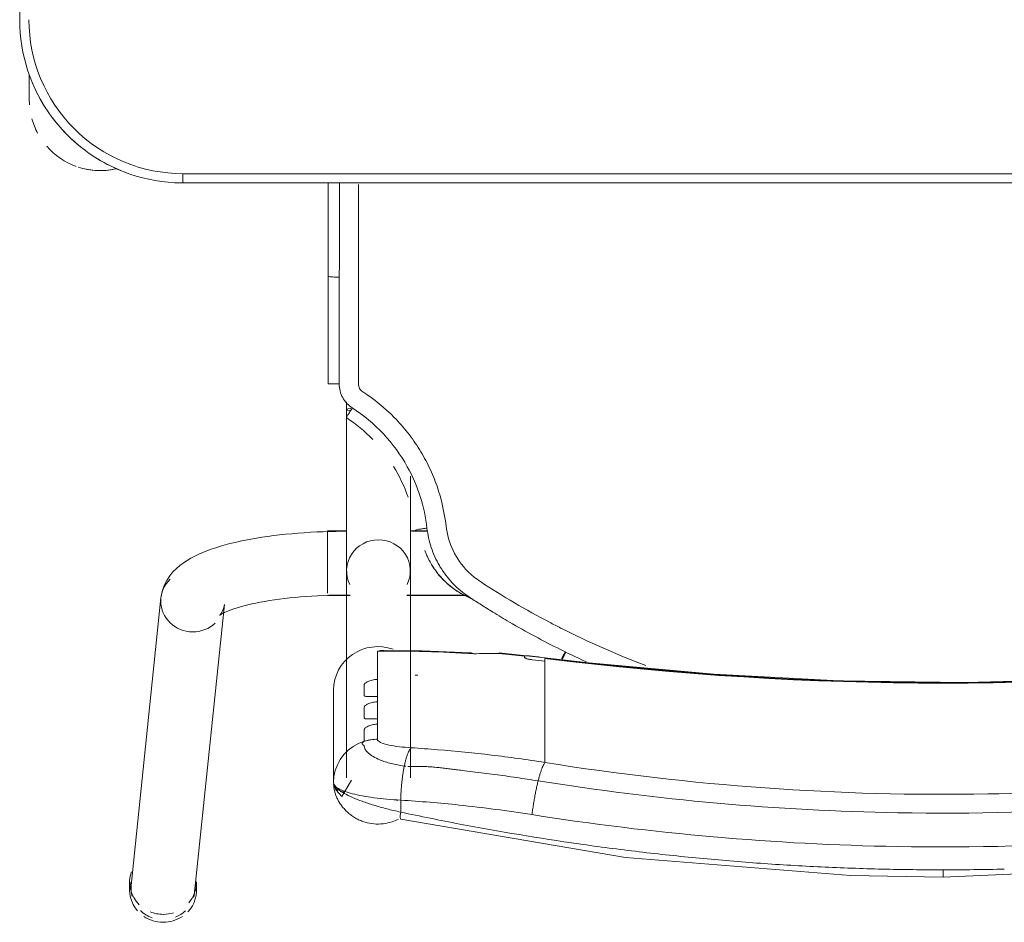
# Model space of a CAD drawing. Header units: metres. Extents: x 2.9 to 42.3, y -72.9 to -49.3.
# Tile 64 of 256: x 6.413 to 6.733, y -64.366 to -64.072. Entities that reach past the tile are written whole.
import ezdxf

# ---------------------------------------------------------------- set-up
doc = ezdxf.new("R2010")
doc.units = ezdxf.units.M
doc.layers.add('I-FURN', color=7, linetype='Continuous', lineweight=18)

# ---------------------------------------------------------------- blocks, each defined once
blk = doc.blocks.new('ConjuntoParaAlunoTamanho6 - CJA06_ConjuntoParaAlunoTamanho6-V17-2PAV')
at = {"layer": 'I-FURN', "color": 253, "true_color": 0xaaaaaa}
for p, q in [((0.2432124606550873, 0.295256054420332), (0.2335379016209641, 0.201817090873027)), ((0.2425404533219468, 0.2945585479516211), (0.2425404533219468, 0.2919703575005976)), ((0.2643023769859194, 0.2919703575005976), (0.2643023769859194, 0.2945585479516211)), ((0.2541278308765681, 0.1996852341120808), (0.2638023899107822, 0.2931241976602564)), ((0.198100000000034, 0.2296403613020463), (0.1981000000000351, 0.2596939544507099)), ((0.1731500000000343, 0.2581242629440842), (0.1731500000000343, 0.190968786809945)), ((0.1938500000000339, 0.190968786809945), (0.193850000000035, 0.2581242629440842)), ((0.1968477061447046, 0.2539495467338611), (0.1975389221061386, 0.2558006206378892)), ((0.1294314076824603, 0.243802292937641), (0.1294314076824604, 0.2531737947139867)), ((0.1745693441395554, 0.2544094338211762), (0.1751254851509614, 0.254353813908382)), ((0.1958994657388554, 0.2522107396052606), (0.1968476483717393, 0.2539494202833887)), ((0.1947122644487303, 0.2506185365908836), (0.1958994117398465, 0.2522106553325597)), ((0.1294314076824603, 0.2421389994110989), (0.1294314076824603, 0.243802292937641)), ((0.1294314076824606, 0.2421389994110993), (0.1294314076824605, 0.2365253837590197)), ((0.1838599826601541, 0.2390378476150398), (0.1838599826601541, 0.2407252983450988)), ((0.1294314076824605, 0.2365253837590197), (0.1294314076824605, 0.2348620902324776)), ((0.1294314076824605, 0.2348620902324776), (0.1294314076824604, 0.2292484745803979)), ((0.183859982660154, 0.231760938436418), (0.183859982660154, 0.233448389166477)), ((0.1294314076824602, 0.2275851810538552), (0.1294314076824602, 0.2292484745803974)), ((0.1294314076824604, 0.2275851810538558), (0.1294314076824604, 0.2219715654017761)), ((0.1838599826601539, 0.2170112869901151), (0.1838599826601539, 0.2261714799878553)), ((0.1294314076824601, 0.2203082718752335), (0.1294314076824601, 0.2219715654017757)), ((0.1294586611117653, 0.2191524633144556), (0.1443419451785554, 0.2175731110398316)), ((0.179439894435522, 0.2168937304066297), (0.1817272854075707, 0.2167811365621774)), ((0.1742864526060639, 0.1989367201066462), (0.1547360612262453, 0.1989367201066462)), ((0.1742893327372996, 0.1987867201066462), (0.1549429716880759, 0.1987867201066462)), ((0.1938500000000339, 0.1987867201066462), (0.1927106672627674, 0.1987867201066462)), ((0.2000000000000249, 0.1989367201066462), (0.1927135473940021, 0.1989367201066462)), ((0.1938500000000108, 0.1984502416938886), (0.1938500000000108, 0.1987867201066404)), ((0.1938500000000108, 0.197644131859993), (0.1938500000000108, 0.1984502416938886)), ((0.200000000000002, 0.1937960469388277), (0.2000000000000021, 0.1981376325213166)), ((0.1938500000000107, 0.1916047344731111), (0.1938500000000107, 0.1936664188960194)), ((0.200000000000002, 0.1857279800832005), (0.200000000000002, 0.1936447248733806)), ((0.1938500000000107, 0.1858191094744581), (0.1938500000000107, 0.1868796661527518)), ((0.1938500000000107, 0.1837095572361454), (0.1938500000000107, 0.1858191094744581)), ((0.200000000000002, 0.17793672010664), (0.200000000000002, 0.1856002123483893)), ((0.1938500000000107, 0.1780867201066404), (0.1938500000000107, 0.1805865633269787)), ((0.1675711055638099, 0.1780867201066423), (0.1726767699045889, 0.1780867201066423)), ((0.1675962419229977, 0.1779367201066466), (0.173232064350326, 0.1779367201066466)), ((0.1937679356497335, 0.1779367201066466), (0.200000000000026, 0.1779367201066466)), ((0.1938500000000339, 0.1360373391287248), (0.1938500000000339, 0.1385735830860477)), ((0.199825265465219, 0.1302070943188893), (0.1998241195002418, 0.09530095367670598)), ((0.1998165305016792, 0.0649665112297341), (0.1998241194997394, 0.0953010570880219)), ((0.247000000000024, 0.0649665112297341), (-0.2469999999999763, 0.0649665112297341)), ((0.2470000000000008, 0.06496651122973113), (-0.2469999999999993, 0.06496651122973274)), ((0.2470000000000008, 0.06496651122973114), (0.2470000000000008, 0.06196651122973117)), ((0.2968749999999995, 0.03797151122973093), (0.2968749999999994, 0.02961464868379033)), ((0.2968749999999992, 0.03299232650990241), (0.2968749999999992, 0.03797151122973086)), ((0.3000000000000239, -0.3320334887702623), (0.3000000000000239, 0.01196651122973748))]:
    blk.add_line(p, q, dxfattribs=at)
at = {"layer": 'I-FURN', "color": 253, "true_color": 0xaaaaaa, "flags": 128}
for points in [[(0.000100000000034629, 0.290399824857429), (-0.07266958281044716, 0.2872143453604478), (-0.1448601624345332, 0.277701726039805), (-0.1760326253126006, 0.2716064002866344)], [(0.1762326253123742, 0.2716064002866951), (0.1033140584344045, 0.2839819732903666), (0.03017500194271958, 0.2898535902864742), (0.000100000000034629, 0.290399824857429)], [(0.1762658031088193, 0.2654018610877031), (0.1762658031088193, 0.2663721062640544), (0.1762658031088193, 0.2673423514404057), (0.1762658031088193, 0.268312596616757), (0.1762658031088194, 0.2692828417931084)], [(0.1980999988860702, 0.2597125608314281), (0.197917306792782, 0.2609157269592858), (0.1973888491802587, 0.2620831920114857), (0.1953955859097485, 0.2642028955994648), (0.1922691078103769, 0.2589586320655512)], [(0.19753892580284, 0.2558006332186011), (0.1979587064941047, 0.2577280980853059), (0.1981000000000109, 0.2596939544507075)], [(0.1980999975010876, 0.2597116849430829), (0.1980999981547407, 0.2521977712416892), (0.1980999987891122, 0.2446838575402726)], [(0.1981000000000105, 0.2296403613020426), (0.1981000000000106, 0.2371537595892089), (0.1981000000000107, 0.2446671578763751), (0.1981000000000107, 0.2521805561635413), (0.1981000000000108, 0.2596939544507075)], [(0.1917187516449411, 0.2479946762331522), (0.1933094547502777, 0.2492039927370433), (0.1947121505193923, 0.2506184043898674)], [(0.1881000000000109, 0.2462822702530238), (0.1881000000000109, 0.2453180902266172), (0.1881000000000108, 0.2443539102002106), (0.1881000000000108, 0.243389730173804), (0.1881000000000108, 0.2424255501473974)], [(0.1881002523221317, 0.246282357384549), (0.1899707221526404, 0.2470146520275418), (0.1917187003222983, 0.247994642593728)], [(0.1838599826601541, 0.2407252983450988), (0.1838599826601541, 0.241946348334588), (0.1838599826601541, 0.2431673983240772), (0.1838599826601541, 0.2443884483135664), (0.1838599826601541, 0.2456094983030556)], [(0.183859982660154, 0.233448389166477), (0.183859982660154, 0.2348457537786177), (0.183859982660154, 0.2362431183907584), (0.1838599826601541, 0.2376404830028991), (0.1838599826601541, 0.2390378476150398)], [(0.1881000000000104, 0.2386831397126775), (0.1881000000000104, 0.237799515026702), (0.1881000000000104, 0.2369158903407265), (0.1881000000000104, 0.236032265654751), (0.1881000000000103, 0.2351486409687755)], [(0.1838599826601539, 0.2261714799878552), (0.183859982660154, 0.2275688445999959), (0.183859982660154, 0.2289662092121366), (0.183859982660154, 0.2303635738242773), (0.183859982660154, 0.231760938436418)], [(0.1881000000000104, 0.2314062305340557), (0.1881000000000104, 0.2305226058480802), (0.1881000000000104, 0.2296389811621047), (0.1881000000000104, 0.2287553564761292), (0.1881000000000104, 0.2278717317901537)], [(-0.1292586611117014, 0.21915246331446), (-0.08865069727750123, 0.2234198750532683), (-0.04790057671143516, 0.2260954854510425), (-0.007073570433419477, 0.2271749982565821), (0.03376492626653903, 0.2266566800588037), (0.07454949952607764, 0.2245413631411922), (0.1152148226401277, 0.220832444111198), (0.1294586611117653, 0.2191524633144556)], [(0.1294314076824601, 0.2193726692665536), (0.1294314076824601, 0.2196065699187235), (0.1294314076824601, 0.2198404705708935), (0.1294314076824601, 0.2200743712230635), (0.1294314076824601, 0.2203082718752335)], [(0.1361000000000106, 0.2190117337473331), (0.1361000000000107, 0.2189337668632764), (0.1361000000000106, 0.2188557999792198), (0.1361000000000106, 0.2187778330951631), (0.1361000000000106, 0.2186998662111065)], [(0.1535056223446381, 0.2176050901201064), (0.1692793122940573, 0.2168976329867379), (0.1813090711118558, 0.2167731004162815)], [(0.1817272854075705, 0.2167811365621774), (0.1827926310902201, 0.2168569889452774), (0.1838599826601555, 0.217011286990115)], [(0.2350704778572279, 0.2053619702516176), (0.2350077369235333, 0.2053133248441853), (0.2348200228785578, 0.2051835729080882), (0.2345106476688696, 0.2049931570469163), (0.2340848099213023, 0.20475802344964), (0.233548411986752, 0.2044905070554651), (0.232907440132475, 0.2042001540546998), (0.2321676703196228, 0.2038943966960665), (0.2313345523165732, 0.2035790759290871), (0.2304131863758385, 0.2032588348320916), (0.2294083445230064, 0.2029374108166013), (0.2283245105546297, 0.2026178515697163), (0.2271659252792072, 0.2023026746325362), (0.2259366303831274, 0.2019939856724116), (0.2246405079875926, 0.2016935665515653), (0.2232813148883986, 0.2014029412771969), (0.2218627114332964, 0.2011234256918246), (0.220388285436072, 0.200856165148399), (0.2188615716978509, 0.2006021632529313), (0.2172860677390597, 0.2003623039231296), (0.2156652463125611, 0.2001373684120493), (0.2140025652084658, 0.1999280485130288), (0.2123014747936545, 0.1997349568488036), (0.2105654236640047, 0.1995586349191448), (0.2087978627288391, 0.1993995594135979), (0.2070022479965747, 0.1992581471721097), (0.2051820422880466, 0.1991347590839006), (0.2033407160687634, 0.1990297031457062), (0.2014817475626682, 0.1989432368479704), (0.1996086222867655, 0.1988755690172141), (0.1977248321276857, 0.1988268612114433), (0.195833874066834, 0.1987972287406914), (0.1939392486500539, 0.1987867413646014), (0.1938500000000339, 0.1987867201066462)], [(0.2335379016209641, 0.201817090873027), (0.2337286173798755, 0.2028696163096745), (0.2340307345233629, 0.2037613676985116), (0.2343720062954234, 0.2044473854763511), (0.2346851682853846, 0.2049236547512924), (0.2349211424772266, 0.2052118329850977), (0.2350504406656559, 0.2053439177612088), (0.2350704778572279, 0.2053619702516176)], [(0.2541278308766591, 0.1996852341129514), (0.253752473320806, 0.1976222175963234), (0.2531060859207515, 0.1957226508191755), (0.2522614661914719, 0.1940331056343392), (0.2512866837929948, 0.1925592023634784), (0.2502318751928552, 0.1912808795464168), (0.2491278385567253, 0.1901677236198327), (0.2479903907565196, 0.1891887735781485), (0.246825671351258, 0.1883170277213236), (0.2456343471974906, 0.1875306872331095), (0.2444143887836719, 0.1868128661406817), (0.2431627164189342, 0.1861507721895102), (0.2418761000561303, 0.1855348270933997), (0.2405516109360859, 0.1849579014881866), (0.239186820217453, 0.1844147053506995), (0.2377798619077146, 0.1839013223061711), (0.2363294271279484, 0.1834148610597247), (0.2348347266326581, 0.1829531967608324), (0.2332954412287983, 0.1825147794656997), (0.2317116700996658, 0.182098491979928), (0.2300838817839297, 0.18170354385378), (0.2284128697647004, 0.1813293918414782), (0.2266997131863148, 0.1809756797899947), (0.2249457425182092, 0.1806421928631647), (0.2231525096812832, 0.1803288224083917), (0.2213217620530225, 0.1800355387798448), (0.2194554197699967, 0.1797623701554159), (0.2175555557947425, 0.1795093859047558), (0.2156243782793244, 0.1792766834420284), (0.213664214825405, 0.1790643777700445), (0.2116774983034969, 0.1788725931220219), (0.2096667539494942, 0.1787014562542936), (0.2076345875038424, 0.1785510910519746), (0.2055836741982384, 0.1784216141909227), (0.2035167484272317, 0.1783131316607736), (0.2014365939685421, 0.1782257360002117), (0.1993460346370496, 0.1781595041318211), (0.1972479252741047, 0.1781144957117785), (0.1951451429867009, 0.1780907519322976), (0.193850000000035, 0.1780867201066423)], [(0.1731500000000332, 0.1601508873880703), (0.1731500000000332, 0.1620004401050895), (0.1731500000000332, 0.1638180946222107), (0.1731500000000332, 0.1656009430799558), (0.1731500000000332, 0.1673461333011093), (0.1731500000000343, 0.1690508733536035), (0.1731500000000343, 0.1707124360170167), (0.1731500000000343, 0.1723281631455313), (0.1731500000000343, 0.1738954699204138), (0.1731500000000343, 0.1754118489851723), (0.1731500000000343, 0.1768748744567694), (0.1731500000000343, 0.1782822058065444), (0.1731500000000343, 0.1796315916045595), (0.1731500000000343, 0.1809208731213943), (0.1731500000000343, 0.1821479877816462), (0.1731500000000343, 0.1833109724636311), (0.1731500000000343, 0.1844079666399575), (0.1731500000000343, 0.1854372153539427), (0.1731500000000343, 0.1863970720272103), (0.1731500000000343, 0.1872860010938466), (0.1731500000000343, 0.1881025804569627), (0.1731500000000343, 0.1888455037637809), (0.1731500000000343, 0.1895135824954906), (0.1731500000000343, 0.1901057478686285), (0.1731500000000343, 0.1906210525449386), (0.1731500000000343, 0.190968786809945)], [(0.1938500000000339, 0.190968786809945), (0.1938500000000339, 0.1905139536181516), (0.1938500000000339, 0.1899816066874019), (0.1938500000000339, 0.1893725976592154), (0.1938500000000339, 0.1886879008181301), (0.1938500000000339, 0.1879286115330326), (0.1938500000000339, 0.1870959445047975), (0.1938500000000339, 0.1861912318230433), (0.1938500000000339, 0.1852159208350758), (0.1938500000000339, 0.1841715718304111), (0.1938500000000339, 0.1830598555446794), (0.1938500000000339, 0.1818825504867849), (0.1938500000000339, 0.1806415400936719), (0.1938500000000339, 0.1793388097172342), (0.1938500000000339, 0.177976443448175), (0.1938500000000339, 0.1765566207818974), (0.1938500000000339, 0.1750816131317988), (0.1938500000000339, 0.1735537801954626), (0.1938500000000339, 0.1719755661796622), (0.1938500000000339, 0.1703494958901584), (0.1938500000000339, 0.1686781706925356), (0.1938500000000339, 0.1669642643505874), (0.1938500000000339, 0.1652105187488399), (0.1938500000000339, 0.1634197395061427), (0.1938500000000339, 0.1615947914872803), (0.1938500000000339, 0.1597385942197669), (0.1938500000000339, 0.1578541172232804), (0.1938500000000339, 0.1559443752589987), (0.1938500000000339, 0.1540124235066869), (0.1938500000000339, 0.1520613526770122), (0.1938500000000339, 0.1500942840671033), (0.1938500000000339, 0.1481143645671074), (0.1938500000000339, 0.1461247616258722), (0.1938500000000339, 0.1441286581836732), (0.1938500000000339, 0.1421292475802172), (0.1938500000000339, 0.1401297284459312), (0.1938500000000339, 0.1385735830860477)], [(0.168410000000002, 0.1843247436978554), (0.168410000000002, 0.184339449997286), (0.168410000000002, 0.1843541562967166), (0.168410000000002, 0.1843688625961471), (0.168410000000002, 0.1843835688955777)], [(0.1962270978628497, 0.1302521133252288), (0.19622673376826, 0.126394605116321), (0.1962264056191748, 0.1225375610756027), (0.1962261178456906, 0.1186811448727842), (0.1962258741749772, 0.1148255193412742), (0.1962256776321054, 0.1109708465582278), (0.1962255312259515, 0.1071172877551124), (0.196225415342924, 0.1032650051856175), (0.1962252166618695, 0.0994141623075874), (0.1962252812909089, 0.09556492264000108)], [(0.3000000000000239, 0.01196651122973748), (0.2999576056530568, 0.01408594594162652), (0.2998304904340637, 0.01620199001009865), (0.2996188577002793, 0.01831125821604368), (0.2993230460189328, 0.02041037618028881), (0.298943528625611, 0.02249598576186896), (0.298480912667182, 0.02456475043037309), (0.2979359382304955, 0.0266133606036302), (0.2973094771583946, 0.02863853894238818), (0.2966025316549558, 0.03063704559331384), (0.2958162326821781, 0.03260568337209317), (0.2949518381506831, 0.03454130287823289), (0.2940107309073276, 0.03644080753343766), (0.2929944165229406, 0.03830115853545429), (0.2919045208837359, 0.04011937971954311), (0.2907427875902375, 0.04189256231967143), (0.2895110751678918, 0.04361786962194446), (0.288211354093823, 0.04529254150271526), (0.286845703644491, 0.04691389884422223), (0.2854163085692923, 0.04847934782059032), (0.283925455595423, 0.04998638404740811), (0.2823755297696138, 0.05143259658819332), (0.2807690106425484, 0.05281567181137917), (0.2791084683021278, 0.05413339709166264), (0.2773965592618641, 0.05538366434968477), (0.2756360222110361, 0.05656447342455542), (0.2738296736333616, 0.05767393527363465), (0.2719804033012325, 0.0587102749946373), (0.2700911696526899, 0.05967183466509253), (0.2681649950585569, 0.06055707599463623), (0.2662049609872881, 0.06136458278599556), (0.2642142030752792, 0.06209306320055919), (0.2621959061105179, 0.06274135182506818), (0.2601532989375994, 0.06330841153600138), (0.2580896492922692, 0.0637933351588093), (0.2560082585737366, 0.06419534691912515), (0.2539124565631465, 0.06451380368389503), (0.2518055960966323, 0.06474819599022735), (0.2496910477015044, 0.06489814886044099), (0.2475721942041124, 0.06496342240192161), (0.247000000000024, 0.0649665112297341)], [(0.2469999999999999, 0.0619665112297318), (0.1234999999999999, 0.0619665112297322), (-1.453485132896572e-16, 0.06196651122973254), (-0.1235000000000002, 0.06196651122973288), (-0.2470000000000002, 0.06196651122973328)], [(-0.2469999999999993, 0.06196651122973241), (-0.1234999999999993, 0.0619665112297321), (7.44471151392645e-16, 0.06196651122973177), (0.1235000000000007, 0.06196651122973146), (0.2470000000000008, 0.06196651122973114)], [(0.2968750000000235, 0.03000167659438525), (0.2968750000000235, 0.03057043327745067), (0.2968750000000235, 0.03112383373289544), (0.2968750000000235, 0.03166099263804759), (0.2968750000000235, 0.0321810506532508), (0.2968750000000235, 0.03268317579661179), (0.2968750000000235, 0.03316656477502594), (0.2968750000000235, 0.03363044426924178), (0.2968750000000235, 0.03407407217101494), (0.2968750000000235, 0.03449673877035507), (0.2968750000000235, 0.03489776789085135), (0.2968750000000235, 0.03527651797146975), (0.2968750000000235, 0.03563238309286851), (0.2968750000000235, 0.03596479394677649), (0.2968750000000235, 0.03627321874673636), (0.2968750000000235, 0.03655716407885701), (0.2968750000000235, 0.03681617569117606), (0.2968750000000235, 0.03704983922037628), (0.2968750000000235, 0.03725778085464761), (0.2968750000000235, 0.03743966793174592), (0.2968750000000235, 0.03759520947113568), (0.2968750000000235, 0.03772415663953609), (0.2968750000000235, 0.0378263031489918), (0.2968750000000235, 0.03790148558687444), (0.2968750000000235, 0.03794958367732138), (0.2968750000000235, 0.03797052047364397)]]:
    blk.add_lwpolyline(points, dxfattribs=at)
at = {"layer": 'I-FURN', "color": 253, "true_color": 0xaaaaaa}
for centre, radius, start, end in [((0.2469999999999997, 0.01196651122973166), 0.05000000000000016, 359.9999999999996, 89.9999999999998), ((0.2470000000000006, 0.01196651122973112), 0.05000000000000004, 1.399444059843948e-13, 90.00000000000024), ((0.2470000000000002, 0.01196651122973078), 0.05300000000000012, 57.30006590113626, 67.50000000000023), ((0.2470000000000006, 0.01196651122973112), 0.05299999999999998, 57.30006590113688, 67.49999999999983), ((0.2738749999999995, 0.03797151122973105), 0.02300000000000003, 75.53308433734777, 103.1031885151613), ((0.2738749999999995, 0.03797151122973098), 0.02299999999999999, 71.99999999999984, 102.5792801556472), ((0.2738749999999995, 0.03797151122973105), 0.02300000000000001, 41.01943934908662, 70.30682625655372), ((0.2470000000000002, 0.01196651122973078), 0.05300000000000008, 37.1606958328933, 53.14964399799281), ((0.2470000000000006, 0.01196651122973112), 0.05299999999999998, 37.16069583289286, 53.14964399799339), ((0.2738749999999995, 0.03797151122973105), 0.02300000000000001, 15.73052841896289, 28.05060290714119), ((0.2470000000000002, 0.01196651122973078), 0.05300000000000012, 22.50000000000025, 32.69993391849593), ((0.2470000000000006, 0.01196651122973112), 0.053, 22.49999999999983, 32.69993391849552), ((0.2738749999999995, 0.03797151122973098), 0.02300000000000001, 359.9999999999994, 4.009148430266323)]:
    blk.add_arc(centre, radius, start, end, dxfattribs=at)
for centre, major_axis, ratio, start_param, end_param in [((0.2534214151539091, 0.2945585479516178), (0.01088096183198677, 0), 0.9659258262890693, 1.570796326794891, 2.182165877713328), ((0.2534214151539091, 0.2945585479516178), (-0.01088096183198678, 5.623562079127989e-17), 0.9659258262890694, 4.098127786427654, 4.71238898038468), ((0.2534214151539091, 0.2945585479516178), (0.01088096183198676, 0), 0.96592582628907, 2.404321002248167, 3.312013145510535), ((0.253507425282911, 0.2941901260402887), (-0.01029496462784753, 0.001065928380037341), 0.9671584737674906, 5.223080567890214, 5.597592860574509), ((0.2534214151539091, 0.2919703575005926), (0.01088096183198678, 0), 0.9659258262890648, 1.581693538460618, 1.883969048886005), ((0.2534214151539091, 0.2919703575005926), (0.0108809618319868, 0), 0.9659258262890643, 1.176355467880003, 1.570796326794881), ((0.253507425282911, 0.2941901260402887), (-0.01029496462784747, 0.001065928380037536), 0.9671584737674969, 4.026796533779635, 4.467460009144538), ((0.2534214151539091, 0.2945585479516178), (0.01088096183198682, 0), 0.9659258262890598, 6.052088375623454, 6.985955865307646), ((0.2534214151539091, 0.2919703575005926), (0.01088096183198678, 0), 0.9659258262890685, 2.446266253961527, 3.141592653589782), ((0.2534214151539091, 0.2919703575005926), (0.01088096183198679, 0), 0.9659258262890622, 5.959866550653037, 7.062609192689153), ((0.253507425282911, 0.2941901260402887), (-0.01029496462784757, 0.001065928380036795), 0.9671584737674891, 6.102342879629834, 6.38299102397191), ((0.253507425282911, 0.2941901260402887), (-0.01029496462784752, 0.00106592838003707), 0.9671584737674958, 3.141592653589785, 3.502974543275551), ((9.999999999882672e-05, -0.7715866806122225), (1.021100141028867, 0), 0.9781476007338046, 1.44377104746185, 1.697821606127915), ((9.999999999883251e-05, -0.7711708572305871), (1.0208981, 0), 0.9781476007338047, 1.443771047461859, 1.697821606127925), ((0.1837000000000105, 0.2296403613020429), (0.01440000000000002, 0), 0.9781476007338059, 4.36210454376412, 6.28318530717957), ((0.1794715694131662, 0.6012766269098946), (0.3849999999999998, 0), 0.9781476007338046, 4.689765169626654, 4.691851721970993), ((0.1794715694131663, 0.6035636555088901), (0.3949999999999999, 0), 0.9781476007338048, 4.585363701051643, 4.595995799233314), ((0.1794715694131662, 0.6022122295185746), (0.3947979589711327, 0), 0.9781476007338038, 4.585363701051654, 4.595935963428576), ((0.1794715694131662, 0.6026280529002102), (0.3949999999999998, 0), 0.9781476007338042, 4.602237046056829, 4.623286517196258), ((0.1452124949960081, 0.227535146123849), (0.0008705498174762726, 0.009962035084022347), 0.01850094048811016, 2.932960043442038, 3.325659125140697), ((0.1794715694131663, 0.6033557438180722), (0.3949999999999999, 0), 0.9781476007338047, 4.644485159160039, 4.723499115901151), ((0.2438328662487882, 0.2007511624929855), (-0.01029496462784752, 0.001065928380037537), 0.9671584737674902, 4.812194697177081, 5.597592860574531), ((0.2438328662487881, 0.2007511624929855), (-0.01029496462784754, 0.001065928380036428), 0.967158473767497, 3.241398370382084, 4.812194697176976), ((0.2438328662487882, 0.2007511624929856), (-0.01029496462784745, 0.001065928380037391), 0.9671584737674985, 2.456000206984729, 3.241398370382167), ((0.1835000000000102, 0.1909687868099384), (0.01034999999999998, 0), 0.9781476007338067, 2.686586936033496, 4.712388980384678), ((0.1835000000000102, 0.1909687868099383), (0.01035000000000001, 0), 0.9781476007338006, 4.712388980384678, 6.73819102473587), ((0.1835000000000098, 0.1385735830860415), (0.01034999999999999, 0), 0.06975647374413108, 5.759586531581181, 6.776353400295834)]:
    blk.add_ellipse(centre, major_axis=major_axis, ratio=ratio, start_param=start_param, end_param=end_param, dxfattribs=at)
for points in [[(0.0001000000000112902, 0.2880248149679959), (-0.006508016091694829, 0.288024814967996), (-0.01311637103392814, 0.2879458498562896), (-0.01972184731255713, 0.2877884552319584)], [(0.0001000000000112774, 0.2903571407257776), (0.0001000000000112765, 0.2902912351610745), (0.0001000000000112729, 0.2900051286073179), (0.0001000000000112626, 0.2891558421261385), (0.0001000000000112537, 0.2884139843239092), (0.0001000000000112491, 0.2880248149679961)], [(0.01992242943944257, 0.287788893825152), (0.01331661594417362, 0.287946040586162), (0.006708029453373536, 0.2880248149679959), (0.0001000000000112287, 0.288024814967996)], [(0.03972822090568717, 0.287082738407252), (0.03313130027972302, 0.2873962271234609), (0.02652827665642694, 0.2876317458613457), (0.0199224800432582, 0.2877888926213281)], [(0.05949739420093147, 0.285908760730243), (0.05291607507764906, 0.2863777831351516), (0.04632532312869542, 0.2867692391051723), (0.03972846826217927, 0.2870827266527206)], [(0.07920996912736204, 0.284269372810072), (0.07265096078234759, 0.2848931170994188), (0.06607919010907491, 0.2854396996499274), (0.05949798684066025, 0.2859087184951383)], [(0.09884629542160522, 0.2821678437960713), (0.09231561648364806, 0.2829446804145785), (0.08576917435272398, 0.2836456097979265), (0.07920996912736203, 0.284269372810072)], [(0.1183880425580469, 0.2796108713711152), (0.1118923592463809, 0.2805381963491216), (0.1053779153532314, 0.2813908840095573), (0.0988477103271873, 0.2821676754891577)], [(0.1571157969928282, 0.2731608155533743), (0.1442980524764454, 0.275602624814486), (0.1313812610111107, 0.2777559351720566), (0.1183894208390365, 0.2796106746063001)], [(0.1762658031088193, 0.2692828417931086), (0.1699094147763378, 0.2706467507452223), (0.1635252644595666, 0.2719397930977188), (0.1571163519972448, 0.2731607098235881)], [(0.1316375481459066, 0.2591403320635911), (0.1317514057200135, 0.2595920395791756), (0.1319774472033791, 0.2605307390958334), (0.1323069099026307, 0.2620269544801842), (0.1326223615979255, 0.2635911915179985), (0.1329198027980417, 0.2652023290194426), (0.1331950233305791, 0.2668394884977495), (0.1334445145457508, 0.2684805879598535), (0.1335915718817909, 0.2695629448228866), (0.1336597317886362, 0.2700975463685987)], [(0.1762658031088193, 0.2692828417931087), (0.1763289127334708, 0.2696584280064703), (0.1764189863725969, 0.2703746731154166), (0.1764353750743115, 0.2712021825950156), (0.1763587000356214, 0.2714863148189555), (0.1763029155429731, 0.2715564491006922)], [(0.175125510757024, 0.254353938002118), (0.1751984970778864, 0.2547076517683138), (0.175339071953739, 0.2554367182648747), (0.1755320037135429, 0.2565866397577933), (0.1757052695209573, 0.2577841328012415), (0.175857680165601, 0.259019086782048), (0.1759880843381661, 0.2602816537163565), (0.176095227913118, 0.2615619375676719), (0.1761782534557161, 0.2628495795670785), (0.176236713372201, 0.2641342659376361), (0.1762589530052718, 0.2649819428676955), (0.1762658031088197, 0.2654018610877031)], [(0.1981000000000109, 0.2596939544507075), (0.1981000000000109, 0.2603482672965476), (0.1970264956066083, 0.2616503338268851), (0.1923900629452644, 0.2633751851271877), (0.1852348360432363, 0.264697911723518), (0.1793352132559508, 0.265233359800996), (0.1762658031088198, 0.265401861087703)], [(0.1781109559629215, 0.2652801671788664), (0.1778020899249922, 0.2653658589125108), (0.1774915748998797, 0.2654503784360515), (0.1771798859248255, 0.2655335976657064)], [(0.1294314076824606, 0.2531737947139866), (0.1295198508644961, 0.253273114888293), (0.1297044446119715, 0.2535308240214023), (0.1300007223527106, 0.2540876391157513), (0.1303127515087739, 0.2548081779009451), (0.1306367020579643, 0.2556847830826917), (0.1309683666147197, 0.2567044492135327), (0.131303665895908, 0.2578553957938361), (0.1315267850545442, 0.2587009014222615), (0.1316375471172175, 0.2591403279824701)], [(0.1838599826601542, 0.2456094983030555), (0.1842192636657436, 0.2456134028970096), (0.1849375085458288, 0.2456477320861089), (0.1860079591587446, 0.2457777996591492), (0.1870655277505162, 0.2459854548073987), (0.1877580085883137, 0.2461749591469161), (0.1881001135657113, 0.246282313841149)], [(0.124341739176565, 0.2095039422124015), (0.1152901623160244, 0.2140849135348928), (0.1060704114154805, 0.2181435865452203), (0.09665883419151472, 0.2216798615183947)], [(0.1159427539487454, 0.2205001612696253), (0.118208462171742, 0.2194714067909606), (0.1204604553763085, 0.2184124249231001), (0.1226981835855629, 0.2173235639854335)], [(0.1226981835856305, 0.2173235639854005), (0.1229127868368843, 0.2177608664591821), (0.1233583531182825, 0.2186550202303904), (0.1237690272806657, 0.2194524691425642), (0.1239499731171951, 0.2197966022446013)], [(0.1233396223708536, 0.218131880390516), (0.1231915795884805, 0.2178324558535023), (0.1230392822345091, 0.2175283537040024), (0.1228883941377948, 0.2172307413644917)], [(0.1239464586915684, 0.2193573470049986), (0.1237666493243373, 0.2189779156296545), (0.1235632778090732, 0.2185567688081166), (0.1233517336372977, 0.2181258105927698)], [(0.1336000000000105, 0.2198095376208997), (0.1337709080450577, 0.2197895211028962), (0.1341016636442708, 0.2197447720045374), (0.1345570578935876, 0.2196652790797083), (0.1349943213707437, 0.2195675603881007), (0.1353772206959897, 0.2194610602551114), (0.1356877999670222, 0.2193475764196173), (0.1359253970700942, 0.219230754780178), (0.1360624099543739, 0.2191208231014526), (0.1360974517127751, 0.2190478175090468), (0.1361000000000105, 0.2190117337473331)], [(0.1361000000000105, 0.2186998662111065), (0.136100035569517, 0.2186828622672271), (0.1360918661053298, 0.2186492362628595), (0.1360665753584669, 0.2186169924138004), (0.1360494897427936, 0.2186013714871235)], [(0.1443226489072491, 0.217792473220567), (0.145762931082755, 0.2177625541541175), (0.1486002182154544, 0.2177478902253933), (0.1513336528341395, 0.2178205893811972), (0.15267016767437, 0.2178778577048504)], [(0.1526701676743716, 0.2178778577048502), (0.1531962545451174, 0.2175770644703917), (0.1536937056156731, 0.2175210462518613), (0.1541742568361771, 0.2177192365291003)], [(0.1243563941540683, 0.2165087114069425), (0.124080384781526, 0.2166453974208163), (0.1235279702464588, 0.2169178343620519), (0.122974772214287, 0.2171883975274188), (0.1226979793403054, 0.2173232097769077)], [(0.1409843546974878, 0.2075760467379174), (0.1382577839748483, 0.2091620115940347), (0.1327588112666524, 0.2122360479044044), (0.127170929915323, 0.2151169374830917), (0.1243563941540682, 0.2165087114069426)], [(0.127982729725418, 0.2076229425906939), (0.1273791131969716, 0.2079405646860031), (0.1261687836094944, 0.2085716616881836), (0.1249518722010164, 0.2091945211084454), (0.1243417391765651, 0.2095039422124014)], [(0.1503955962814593, 0.1944471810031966), (0.1467277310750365, 0.1968417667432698), (0.139345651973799, 0.2014179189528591), (0.1318066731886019, 0.205611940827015), (0.1279827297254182, 0.2076229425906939)], [(0.1463509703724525, 0.2043213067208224), (0.1454617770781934, 0.2048741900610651), (0.1436780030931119, 0.205969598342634), (0.1418838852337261, 0.2070440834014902), (0.1409843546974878, 0.207576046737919)], [(0.1537794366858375, 0.1996302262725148), (0.152557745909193, 0.2004277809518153), (0.1501008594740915, 0.2020049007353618), (0.1476209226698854, 0.2035451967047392), (0.1463764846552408, 0.2043055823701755)], [(0.1586329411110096, 0.1970969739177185), (0.1570319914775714, 0.1982151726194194), (0.1553072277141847, 0.1991556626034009), (0.1535014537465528, 0.1998979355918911)], [(0.153741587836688, 0.1997177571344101), (0.1547233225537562, 0.1993071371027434), (0.1557480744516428, 0.1988086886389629), (0.1568013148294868, 0.1981978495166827)], [(0.1624994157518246, 0.1911047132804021), (0.1613359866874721, 0.192802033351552), (0.1586948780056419, 0.1959437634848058), (0.1554966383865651, 0.1985081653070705), (0.1537794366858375, 0.1996302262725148)], [(0.1544771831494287, 0.1911188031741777), (0.1538595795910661, 0.1917419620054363), (0.1525591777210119, 0.1929224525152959), (0.1511359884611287, 0.193963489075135), (0.1503955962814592, 0.1944471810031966)], [(0.1615632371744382, 0.1763592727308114), (0.1612423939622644, 0.179146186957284), (0.1596820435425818, 0.1845386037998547), (0.1564514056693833, 0.1891220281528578), (0.1544771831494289, 0.1911188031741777)], [(0.1637112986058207, 0.1892355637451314), (0.163521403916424, 0.1895535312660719), (0.1631293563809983, 0.1901833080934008), (0.1627133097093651, 0.1907999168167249), (0.1624994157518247, 0.191104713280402)], [(0.1677424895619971, 0.1770639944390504), (0.1674964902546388, 0.1792013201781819), (0.1665590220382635, 0.1834307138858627), (0.164789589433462, 0.1873763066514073), (0.1637112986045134, 0.1892355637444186)], [(0.1650109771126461, 0.1907575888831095), (0.1653668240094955, 0.1902631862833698), (0.1660439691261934, 0.1892504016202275), (0.1669511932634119, 0.1876675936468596), (0.1677473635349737, 0.1860264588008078), (0.16820222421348, 0.1848969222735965), (0.1684100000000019, 0.1843247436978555)], [(0.1714634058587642, 0.1778021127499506), (0.1714682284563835, 0.1777616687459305), (0.1712817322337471, 0.177658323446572), (0.1704566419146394, 0.1774597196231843), (0.1692131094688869, 0.1772481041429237), (0.1682328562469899, 0.1771200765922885), (0.1677424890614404, 0.1770642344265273)], [(0.178597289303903, 0.1570264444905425), (0.1766742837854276, 0.1601806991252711), (0.1751000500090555, 0.163548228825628), (0.1739019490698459, 0.1670403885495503)], [(0.1939136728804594, 0.1411945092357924), (0.1908365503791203, 0.143207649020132), (0.1879501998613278, 0.1455989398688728), (0.1853711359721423, 0.1482650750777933)], [(0.1919863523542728, 0.1380495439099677), (0.1922544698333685, 0.1384598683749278), (0.1927841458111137, 0.1392806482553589), (0.1934388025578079, 0.1403259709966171), (0.1938540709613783, 0.1410265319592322), (0.1939293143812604, 0.1411928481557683), (0.1939136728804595, 0.1411945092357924)], [(0.1962270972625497, 0.1302521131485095), (0.1962244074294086, 0.1310361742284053), (0.196036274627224, 0.1325521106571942), (0.1951915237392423, 0.1347279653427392), (0.1938272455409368, 0.1366302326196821), (0.1926490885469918, 0.137618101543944), (0.1919863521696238, 0.1380501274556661)], [(0.1900014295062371, 0.1302474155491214), (0.1900004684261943, 0.1305019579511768), (0.1899391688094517, 0.1309935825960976), (0.1896635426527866, 0.1316979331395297), (0.189220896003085, 0.132311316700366), (0.1888417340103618, 0.132628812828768), (0.1886288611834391, 0.1327672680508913)], [(0.1900013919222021, 0.09555402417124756), (0.190001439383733, 0.09868370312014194), (0.1900013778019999, 0.1048192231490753), (0.1900014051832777, 0.1131431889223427), (0.1900014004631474, 0.1217255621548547), (0.1900014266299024, 0.1274031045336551), (0.190001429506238, 0.1302474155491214)], [(0.1998210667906, 0.1302049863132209), (0.1998445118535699, 0.1302108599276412), (0.1996945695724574, 0.130222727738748), (0.1989137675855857, 0.1302381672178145), (0.1976969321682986, 0.1302488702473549), (0.1967197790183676, 0.1302517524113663), (0.1962270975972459, 0.1302520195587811)], [(0.1998187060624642, 0.1302043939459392), (0.1998185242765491, 0.1272925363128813), (0.1998182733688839, 0.1243806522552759), (0.1998180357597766, 0.1214692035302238)], [(0.1998198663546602, 0.09528842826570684), (0.1998196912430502, 0.1010983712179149), (0.1998194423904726, 0.1127324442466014), (0.199820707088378, 0.1243808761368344), (0.1998210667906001, 0.1302049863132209)], [(0.1998174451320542, 0.1127339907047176), (0.199817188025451, 0.1069128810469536), (0.1998173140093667, 0.1010953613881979), (0.1998174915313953, 0.09528493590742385)], [(0.1962252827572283, 0.0955648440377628), (0.1966195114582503, 0.0955637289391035), (0.197011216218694, 0.09555819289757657), (0.1973810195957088, 0.09554851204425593)], [(0.1973810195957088, 0.09554851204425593), (0.1977508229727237, 0.09553883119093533), (0.1980987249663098, 0.095525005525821), (0.1984075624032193, 0.09550772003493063)], [(0.1998241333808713, 0.09530095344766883), (0.1998241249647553, 0.0952967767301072), (0.1998227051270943, 0.09529260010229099), (0.1998198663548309, 0.09528842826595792)], [(0.1998200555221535, 0.06496652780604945), (0.1998200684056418, 0.075073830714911), (0.1998199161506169, 0.08518111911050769), (0.199819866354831, 0.09528842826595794)], [(0.1998176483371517, 0.07533813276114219), (0.1998176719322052, 0.07188093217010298), (0.1998176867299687, 0.06842373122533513), (0.199817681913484, 0.06496652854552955)]]:
    blk.add_open_spline(points, degree=3, dxfattribs=at)
for points, knots in [([(-0.1334597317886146, 0.2700975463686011), (-0.0847039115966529, 0.2777950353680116), (0.005190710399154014, 0.2841531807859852), (0.09465608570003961, 0.2762553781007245), (0.1336597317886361, 0.2700975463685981)], [-1, -1, -1, -1, -0.4444444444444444, 0, 0, 0, 0]), ([(0.1769868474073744, 0.2715298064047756), (0.1776543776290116, 0.2718741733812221), (0.1792657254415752, 0.2725544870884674), (0.1819571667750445, 0.2731539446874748), (0.1849590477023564, 0.2732031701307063), (0.1874098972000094, 0.2727407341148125), (0.1890477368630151, 0.2721641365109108), (0.1899555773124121, 0.271763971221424), (0.1906190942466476, 0.2714305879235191), (0.1912702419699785, 0.2710585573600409), (0.1921219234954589, 0.2705073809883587), (0.1931349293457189, 0.2697297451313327), (0.1942280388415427, 0.268695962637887), (0.1951608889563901, 0.2676305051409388), (0.1959446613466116, 0.2665608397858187), (0.1966003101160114, 0.2654700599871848), (0.1971213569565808, 0.2643906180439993), (0.1975150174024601, 0.2633435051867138), (0.1977954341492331, 0.2623445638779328), (0.1979926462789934, 0.261330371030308), (0.1980600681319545, 0.2606829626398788), (0.19808039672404, 0.260344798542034)], [0.327596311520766, 0.327596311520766, 0.327596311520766, 0.327596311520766, 0.375, 0.4375, 0.5, 0.5625, 0.59375, 0.609375, 0.625, 0.640625, 0.65625, 0.6875, 0.71875, 0.75, 0.78125, 0.8125, 0.84375, 0.875, 0.90625, 0.9375, 0.9754834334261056, 0.9754834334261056, 0.9754834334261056, 0.9754834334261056]), ([(-0.1314375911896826, 0.2591405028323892), (-0.0834284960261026, 0.2668293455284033), (0.005115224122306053, 0.2731845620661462), (0.09323131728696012, 0.2652914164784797), (0.1316375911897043, 0.2591405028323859)], [-1, -1, -1, -1, -0.4444444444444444, 0, 0, 0, 0]), ([(0.1336597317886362, 0.2700975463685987), (0.1415528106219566, 0.2688514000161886), (0.155777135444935, 0.2669874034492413), (0.1699719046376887, 0.2657985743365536), (0.1762658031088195, 0.2654018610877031)], [-1, -1, -1, -1, -0.4444444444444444, 0, 0, 0, 0]), ([(0.1762658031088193, 0.2692828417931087), (0.1778018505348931, 0.2689533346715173), (0.1808409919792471, 0.2682343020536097), (0.1851045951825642, 0.267035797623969), (0.1888538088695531, 0.2657760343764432), (0.1930172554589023, 0.2641128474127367), (0.1970774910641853, 0.2618686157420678), (0.198099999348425, 0.260342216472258), (0.1980999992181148, 0.2597116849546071)], [0, 0, 0, 0, 0.125, 0.25, 0.375, 0.5, 0.75, 1, 1, 1, 1]), ([(0.1294314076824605, 0.2531737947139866), (0.08224027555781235, 0.260753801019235), (-0.00483574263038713, 0.2670240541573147), (-0.0914775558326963, 0.2592379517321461), (-0.1292314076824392, 0.2531737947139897)], [-1, -1, -1, -1, -0.4444444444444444, 0, 0, 0, 0]), ([(0.1958851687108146, 0.2625658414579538), (0.1956481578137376, 0.2626327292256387), (0.1951721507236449, 0.2627089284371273), (0.194702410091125, 0.2626715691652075), (0.1944798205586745, 0.262629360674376)], [0.3140408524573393, 0.3140408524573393, 0.3140408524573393, 0.3140408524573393, 0.375, 0.4333513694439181, 0.4333513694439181, 0.4333513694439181, 0.4333513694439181]), ([(0.1979641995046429, 0.2605732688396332), (0.1978949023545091, 0.2607916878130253), (0.1976935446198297, 0.261239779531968), (0.1972346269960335, 0.2618287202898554), (0.1968233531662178, 0.2621375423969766), (0.1966025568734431, 0.2622644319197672)], [0.0699141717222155, 0.0699141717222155, 0.0699141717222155, 0.0699141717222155, 0.125, 0.1875, 0.25, 0.25, 0.25, 0.25]), ([(0.1316375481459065, 0.2591403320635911), (0.1339949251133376, 0.2587682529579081), (0.1387087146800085, 0.2580511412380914), (0.145774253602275, 0.2570563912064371), (0.1516557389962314, 0.2562947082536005), (0.1557684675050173, 0.2557982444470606), (0.1581167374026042, 0.2555225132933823), (0.1598777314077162, 0.2553247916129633), (0.1616345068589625, 0.2551123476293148), (0.163388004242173, 0.2548905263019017), (0.1651435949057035, 0.2546919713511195), (0.1669065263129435, 0.2545489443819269), (0.1686772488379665, 0.254466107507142), (0.1710430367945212, 0.2544048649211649), (0.1728237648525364, 0.2544237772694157), (0.1740129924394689, 0.2544652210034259)], [0, 0, 0, 0, 0.1666666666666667, 0.3333333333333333, 0.5, 0.5833333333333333, 0.625, 0.6666666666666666, 0.7083333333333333, 0.75, 0.7916666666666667, 0.8333333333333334, 0.875, 0.9166666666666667, 1, 1, 1, 1]), ([(0.1294314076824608, 0.2531737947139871), (0.1352201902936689, 0.2522542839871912), (0.1468102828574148, 0.250642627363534), (0.1612933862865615, 0.2491934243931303), (0.1699656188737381, 0.248576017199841), (0.1728535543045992, 0.2483980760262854)], [0, 0, 0, 0, 0.4, 0.8, 1, 1, 1, 1]), ([(0.17293391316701, 0.2484752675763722), (0.1730233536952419, 0.2485661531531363), (0.1732294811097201, 0.2488136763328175), (0.1735510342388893, 0.2493354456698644), (0.1738939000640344, 0.250058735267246), (0.174227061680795, 0.2509327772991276), (0.1745466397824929, 0.2519451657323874), (0.1748487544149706, 0.2530845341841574), (0.1750359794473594, 0.2539200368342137), (0.1751255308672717, 0.2543540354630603)], [0.0329426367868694, 0.0329426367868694, 0.0329426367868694, 0.0329426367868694, 0.1428571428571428, 0.2857142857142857, 0.4285714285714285, 0.5714285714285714, 0.7142857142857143, 0.8571428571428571, 1, 1, 1, 1]), ([(0.175125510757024, 0.254353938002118), (0.176610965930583, 0.2541414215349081), (0.1794849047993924, 0.2535802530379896), (0.1828421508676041, 0.2524625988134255), (0.1848968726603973, 0.2514475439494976), (0.1860769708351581, 0.2506942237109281), (0.1875352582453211, 0.2495319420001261), (0.1881197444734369, 0.2485382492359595), (0.1880995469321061, 0.2477843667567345)], [0, 0, 0, 0, 0.2, 0.4, 0.55, 0.625, 0.7, 1, 1, 1, 1]), ([(0.1728535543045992, 0.2483980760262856), (0.1755507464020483, 0.2482318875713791), (0.1796609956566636, 0.2477478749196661), (0.1831662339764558, 0.2466767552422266), (0.1838599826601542, 0.2459684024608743), (0.1838599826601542, 0.2456094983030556)], [0, 0, 0, 0, 0.4444444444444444, 0.7222222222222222, 1, 1, 1, 1]), ([(0.1880995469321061, 0.2477843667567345), (0.1882111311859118, 0.2477232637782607), (0.1883579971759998, 0.2476272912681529), (0.1884924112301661, 0.2475082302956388), (0.1885590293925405, 0.2474384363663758), (0.1886026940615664, 0.2473847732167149), (0.1886449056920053, 0.2473317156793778), (0.1887018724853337, 0.2472627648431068), (0.1887642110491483, 0.247175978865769), (0.1887960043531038, 0.2470814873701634), (0.1887919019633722, 0.2469975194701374), (0.1887699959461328, 0.2469290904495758), (0.1887312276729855, 0.2468562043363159), (0.188663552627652, 0.246755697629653), (0.1884990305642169, 0.2465703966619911), (0.1882804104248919, 0.2463989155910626), (0.1881002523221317, 0.246282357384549)], [0, 0, 0, 0, 0.1666666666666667, 0.25, 0.2916666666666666, 0.3333333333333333, 0.375, 0.4166666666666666, 0.5, 0.5833333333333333, 0.625, 0.6666666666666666, 0.7083333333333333, 0.75, 0.8333333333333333, 1, 1, 1, 1]), ([(0.1881000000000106, 0.2424255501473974), (0.1880963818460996, 0.2423607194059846), (0.188040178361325, 0.2422189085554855), (0.1878179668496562, 0.2419776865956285), (0.187426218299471, 0.2416987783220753), (0.1869086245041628, 0.2414201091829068), (0.1862881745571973, 0.2411678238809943), (0.1853208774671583, 0.2408807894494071), (0.1844802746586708, 0.2407546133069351), (0.183859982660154, 0.2407252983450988)], [0, 0, 0, 0, 0.125, 0.25, 0.375, 0.5, 0.625, 0.75, 1, 1, 1, 1]), ([(0.183859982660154, 0.2390378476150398), (0.1844802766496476, 0.239021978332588), (0.185320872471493, 0.2390289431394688), (0.1862880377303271, 0.2390413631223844), (0.1869083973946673, 0.2390415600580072), (0.1874260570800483, 0.2390167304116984), (0.1878178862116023, 0.2389577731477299), (0.1880401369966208, 0.2388520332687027), (0.188096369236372, 0.2387456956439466), (0.1881000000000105, 0.2386831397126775)], [0, 0, 0, 0, 0.25, 0.375, 0.5, 0.625, 0.75, 0.875, 1, 1, 1, 1]), ([(0.1881000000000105, 0.2351486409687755), (0.1880963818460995, 0.2350838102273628), (0.1880401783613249, 0.2349419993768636), (0.1878179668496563, 0.2347007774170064), (0.1874262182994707, 0.2344218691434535), (0.1869086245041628, 0.234143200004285), (0.1862881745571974, 0.2338909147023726), (0.1853208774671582, 0.2336038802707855), (0.1844802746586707, 0.2334777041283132), (0.183859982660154, 0.233448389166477)], [0, 0, 0, 0, 0.125, 0.25, 0.375, 0.5, 0.625, 0.75, 1, 1, 1, 1]), ([(0.1838599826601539, 0.231760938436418), (0.1844802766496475, 0.2317450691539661), (0.185320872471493, 0.2317520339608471), (0.186288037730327, 0.2317644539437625), (0.1869083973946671, 0.2317646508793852), (0.1874260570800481, 0.2317398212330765), (0.1878178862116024, 0.2316808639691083), (0.1880401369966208, 0.2315751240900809), (0.188096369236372, 0.2314687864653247), (0.1881000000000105, 0.2314062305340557)], [0, 0, 0, 0, 0.25, 0.375, 0.5, 0.625, 0.75, 0.875, 1, 1, 1, 1]), ([(0.1881000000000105, 0.2278717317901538), (0.1880963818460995, 0.227806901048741), (0.1880401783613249, 0.2276650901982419), (0.1878179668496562, 0.2274238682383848), (0.1874262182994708, 0.2271449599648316), (0.1869086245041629, 0.2268662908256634), (0.1862881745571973, 0.2266140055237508), (0.1853208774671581, 0.2263269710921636), (0.1844802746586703, 0.2262007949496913), (0.1838599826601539, 0.2261714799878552)], [0, 0, 0, 0, 0.125, 0.25, 0.375, 0.5, 0.625, 0.75, 1, 1, 1, 1]), ([(0.1360494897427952, 0.2186013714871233), (0.1360175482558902, 0.2185744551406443), (0.1359330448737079, 0.2185317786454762), (0.1357483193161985, 0.2184966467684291), (0.135491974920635, 0.2184863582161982), (0.1350841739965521, 0.2185006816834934), (0.1344517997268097, 0.218560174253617), (0.1338969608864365, 0.2186231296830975), (0.133600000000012, 0.2186570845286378)], [0, 0, 0, 0, 0.125, 0.25, 0.375, 0.5, 0.75, 1, 1, 1, 1]), ([(0.1568341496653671, 0.1981787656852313), (0.1576358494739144, 0.1977121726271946), (0.1591901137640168, 0.1966947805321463), (0.1620692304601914, 0.1943444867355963), (0.1639299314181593, 0.1922594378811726), (0.165010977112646, 0.1907575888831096)], [0, 0, 0, 0, 0.25, 0.5, 1, 1, 1, 1]), ([(0.168410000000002, 0.1843835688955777), (0.1679579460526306, 0.1856258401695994), (0.1668592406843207, 0.1880705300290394), (0.163830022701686, 0.192726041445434), (0.160810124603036, 0.1955762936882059), (0.1586329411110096, 0.1970969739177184)], [0, 0, 0, 0, 0.25, 0.5, 1, 1, 1, 1]), ([(0.1886288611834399, 0.1327672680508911), (0.184858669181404, 0.135214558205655), (0.1797445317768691, 0.1393737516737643), (0.1738871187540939, 0.1460517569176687), (0.170072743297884, 0.151491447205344), (0.166899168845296, 0.1573206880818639), (0.1635278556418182, 0.1655172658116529), (0.1620792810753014, 0.1719219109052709), (0.1615632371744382, 0.1763592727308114)], [0, 0, 0, 0, 0.25, 0.375, 0.5, 0.625, 0.75, 1, 1, 1, 1]), ([(0.1677424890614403, 0.1770642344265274), (0.1685377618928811, 0.1700966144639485), (0.1734462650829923, 0.1547384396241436), (0.1846099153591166, 0.142808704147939), (0.1919863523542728, 0.1380495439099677)], [0, 0, 0, 0, 0.4444444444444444, 1, 1, 1, 1]), ([(0.1900014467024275, 0.0654809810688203), (0.1900014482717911, 0.06616760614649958), (0.1900014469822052, 0.06810506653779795), (0.1900014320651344, 0.07087669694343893), (0.1900014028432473, 0.07364734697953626), (0.1900013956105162, 0.0761767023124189), (0.1900014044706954, 0.07838368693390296), (0.1900013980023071, 0.08010240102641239), (0.1900013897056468, 0.08153498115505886), (0.1900013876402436, 0.08284057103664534), (0.1900013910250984, 0.08398225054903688), (0.1900013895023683, 0.08485985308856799), (0.1900013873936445, 0.08558322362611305), (0.1900013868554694, 0.08625702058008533), (0.1900013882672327, 0.08679650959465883), (0.190001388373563, 0.08715967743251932), (0.1900013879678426, 0.08749475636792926), (0.1900013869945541, 0.08795166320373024), (0.1900013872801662, 0.08848294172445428), (0.1900013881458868, 0.08900333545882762), (0.1900013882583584, 0.08963183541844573), (0.1900013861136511, 0.0907379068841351), (0.1900013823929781, 0.09260618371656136), (0.1900013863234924, 0.0944970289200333), (0.1900013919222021, 0.09555402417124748)], [0.4659090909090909, 0.4659090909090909, 0.4659090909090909, 0.4659090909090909, 0.4772727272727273, 0.5, 0.5227272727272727, 0.5454545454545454, 0.5681818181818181, 0.5909090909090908, 0.6136363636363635, 0.6363636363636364, 0.6590909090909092, 0.6818181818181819, 0.7045454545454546, 0.7272727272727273, 0.75, 0.7727272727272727, 0.7954545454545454, 0.8181818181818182, 0.8409090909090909, 0.8636363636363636, 0.8863636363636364, 0.9090909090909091, 0.9545454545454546, 1, 1, 1, 1]), ([(0.1961817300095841, 0.06497606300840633), (0.1961648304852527, 0.0672072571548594), (0.1960990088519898, 0.07740811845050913), (0.1961564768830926, 0.08754609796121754), (0.1962252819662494, 0.09555841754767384)], [0.8400419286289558, 0.8400419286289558, 0.8400419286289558, 0.8400419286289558, 0.875, 1, 1, 1, 1]), ([(0.1984075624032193, 0.09550772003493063), (0.1987163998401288, 0.09549043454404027), (0.1992559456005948, 0.09544894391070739), (0.1997261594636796, 0.09537594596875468), (0.1998241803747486, 0.09532455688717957), (0.1998241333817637, 0.09530095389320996)], [0.4, 0.4, 0.4, 0.4, 0.6, 0.8, 0.9699288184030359, 0.9699288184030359, 0.9699288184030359, 0.9699288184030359])]:
    blk.add_open_spline(points, degree=3, knots=knots, dxfattribs=at)
blk = doc.blocks.new('4 GRE - ESCOLA DE CINEMA E AUDIOVISUAL CINE REX R07_rvt-1-2PAV')
at = {"layer": 'I-FURN', "color": 253, "lineweight": 18, "true_color": 0xaaaaaa, "rotation": 180}
blk.add_blockref('ConjuntoParaAlunoTamanho6 - CJA06_ConjuntoParaAlunoTamanho6-V17-2PAV', (6.712991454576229, -64.0604459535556), dxfattribs=at)

msp = doc.modelspace()

# ---------------------------------------------------------------- block references
at = {"lineweight": 5}
msp.add_blockref('4 GRE - ESCOLA DE CINEMA E AUDIOVISUAL CINE REX R07_rvt-1-2PAV', (0, 0), dxfattribs=at)

doc.saveas('drawing.dxf')
